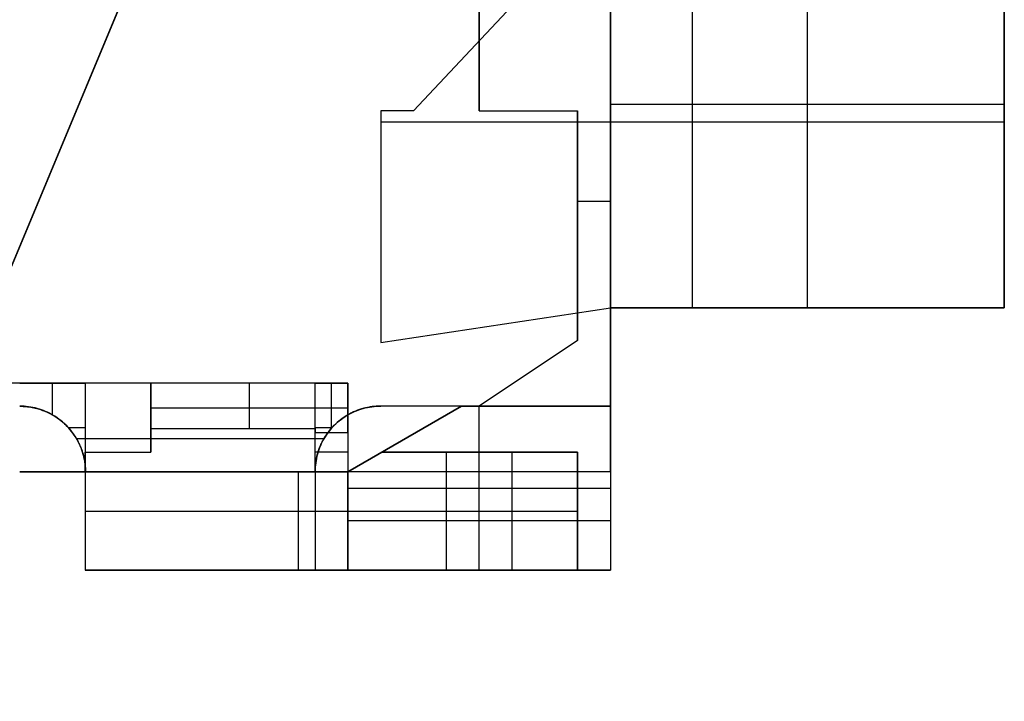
# Model space of a CAD drawing. Header units: millimetres. Extents: x -88 to 88, y -12 to 103.
# Tile 151 of 256: x -27.18 to -25.68, y 3.66 to 4.69. Entities that reach past the tile are written whole.
import ezdxf

# ---------------------------------------------------------------- set-up
doc = ezdxf.new("R2010")
doc.units = ezdxf.units.MM
doc.layers.add('Default', color=7, linetype='Continuous', true_color=0x000000)
doc.layers.add('TOP', color=7, linetype='Continuous', true_color=0xc80000)

msp = doc.modelspace()

# ---------------------------------------------------------------- linework, layer by layer
at = {"layer": 'Default', "color": 254, "true_color": 0xcad1ee}
for points in [[(-26.28417731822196, 6.505187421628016), (-26.28417731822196, 4.105187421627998)], [(-26.28417731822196, 4.875187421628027), (-26.58417731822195, 4.555187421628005)], [(-26.28417731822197, 4.875187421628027), (-26.58417731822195, 4.555187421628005)], [(-26.28417731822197, 4.875187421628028), (-26.58417731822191, 4.555187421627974)], [(-26.28417731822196, 4.875187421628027), (-26.28417731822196, 4.255187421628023)], [(-26.15917730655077, 4.255187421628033), (-26.15917730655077, 4.875187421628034)], [(-25.98417731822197, 4.255187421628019), (-25.98417731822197, 4.875187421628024)], [(-26.48417731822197, 4.855187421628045), (-26.48417731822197, 4.555187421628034)], [(-26.28417731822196, 4.005187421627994), (-26.28417731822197, 4.830187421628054)], [(-26.48417731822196, 4.787687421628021), (-26.48417731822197, 4.555187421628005)], [(-26.48417728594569, 4.555187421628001), (-26.48417728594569, 4.787687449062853)], [(-25.68417731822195, 4.255187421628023), (-25.68417731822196, 4.755187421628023)], [(-25.68417731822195, 4.255187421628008), (-25.68417731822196, 4.755187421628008)], [(-25.68417731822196, 4.755187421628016), (-25.68417731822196, 4.255187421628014)], [(-26.28417731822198, 4.565187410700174), (-25.68417731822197, 4.565187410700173)], [(-26.58417731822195, 4.555187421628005), (-26.63417731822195, 4.55518742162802)], [(-26.63417731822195, 4.55518742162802), (-26.63417731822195, 4.202193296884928)], [(-26.63417731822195, 4.55518742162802), (-26.63417731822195, 4.202193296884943)], [(-26.58417731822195, 4.555187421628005), (-26.63417731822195, 4.55518742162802)], [(-26.58417731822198, 4.55518742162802), (-26.63417731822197, 4.55518742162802)], [(-26.63417731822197, 4.555187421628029), (-26.63417731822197, 4.202193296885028)], [(-26.48417731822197, 4.555187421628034), (-26.33417731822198, 4.555187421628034)], [(-26.48417731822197, 4.555187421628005), (-26.33417731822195, 4.555187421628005)], [(-26.48417731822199, 4.555187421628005), (-26.33417731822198, 4.555187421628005)], [(-26.33417731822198, 4.555187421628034), (-26.33417731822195, 4.205187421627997)], [(-26.33417731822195, 4.555187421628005), (-26.33417731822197, 4.205187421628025)], [(-26.33417731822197, 4.205187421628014), (-26.33417731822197, 4.55518742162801)], [(-26.63417731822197, 4.538690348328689), (-25.68417731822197, 4.538690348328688)], [(-26.33417731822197, 4.417687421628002), (-26.28417731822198, 4.417687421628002)], [(-26.63417731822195, 4.202193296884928), (-26.28417731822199, 4.255187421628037)], [(-26.63417731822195, 4.202193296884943), (-26.28417731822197, 4.255187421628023)], [(-26.63417731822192, 4.202193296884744), (-26.28417731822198, 4.255187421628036)], [(-26.28417731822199, 4.255187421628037), (-26.28417731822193, 4.105187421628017)], [(-26.28417731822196, 4.255187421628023), (-25.68417731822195, 4.255187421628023)], [(-26.28417731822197, 4.255187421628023), (-25.68417731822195, 4.255187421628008)], [(-25.68417731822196, 4.255187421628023), (-26.28417731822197, 4.255187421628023)], [(-26.33417731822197, 4.205187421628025), (-26.48417731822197, 4.105187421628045)], [(-26.33417731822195, 4.205187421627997), (-26.48417731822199, 4.105187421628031)], [(-26.33417731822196, 4.205187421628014), (-26.484177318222, 4.10518742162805)], [(-26.98417731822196, 4.140187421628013), (-29.08417731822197, 4.140187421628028)], [(-27.18417731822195, 4.140187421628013), (-27.08417731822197, 4.140187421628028)], [(-26.98417731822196, 4.140187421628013), (-27.18417731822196, 4.140187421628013)], [(-27.13417731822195, 4.091789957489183), (-27.13417731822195, 4.140187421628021)], [(-26.73417731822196, 4.140187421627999), (-27.08417731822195, 4.140187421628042)], [(-27.08417731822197, 4.140187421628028), (-27.08417731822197, 4.005187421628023)], [(-26.98417731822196, 4.140187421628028), (-26.98417731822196, 4.071009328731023)], [(-26.98417731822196, 4.035187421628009), (-26.98417731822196, 4.140187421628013)], [(-26.68417731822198, 4.140187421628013), (-26.98417731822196, 4.140187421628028)], [(-26.98417731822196, 4.140187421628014), (-26.98417731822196, 4.035187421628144)], [(-26.83417731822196, 4.071009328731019), (-26.83417731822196, 4.140187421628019)], [(-26.73417731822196, 4.140187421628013), (-26.68417731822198, 4.140187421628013)], [(-26.73417731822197, 4.005187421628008), (-26.73417731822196, 4.140187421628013)], [(-26.70917732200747, 4.071331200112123), (-26.70917732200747, 4.140187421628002)], [(-26.68417731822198, 4.140187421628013), (-26.68417731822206, 4.091789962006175)], [(-26.68417731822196, 4.065187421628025), (-26.68417731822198, 4.140187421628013)], [(-27.09757477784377, 4.055187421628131), (-27.09931289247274, 4.058083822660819), (-27.10114783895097, 4.060919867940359), (-27.10307752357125, 4.063692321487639), (-27.10509974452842, 4.066398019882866), (-27.1072121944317, 4.069033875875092), (-27.1094124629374, 4.071596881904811), (-27.11169803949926, 4.074084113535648), (-27.11406631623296, 4.076492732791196), (-27.11651459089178, 4.078819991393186), (-27.11904006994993, 4.081063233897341), (-27.12163987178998, 4.083219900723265), (-27.12431102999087, 4.085287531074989), (-27.12705049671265, 4.087263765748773), (-27.12985514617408, 4.089146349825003), (-27.13272177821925, 4.0909331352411), (-27.13564712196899, 4.092622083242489), (-27.13862783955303, 4.094211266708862), (-27.14166052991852, 4.095698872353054), (-27.14474173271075, 4.097083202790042), (-27.14786793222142, 4.098362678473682), (-27.15103556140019, 4.09953583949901), (-27.15424100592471, 4.100601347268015), (-27.15748060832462, 4.101557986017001), (-27.16075067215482, 4.102404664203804), (-27.16404746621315, 4.103140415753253), (-27.1673672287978, 4.103764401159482), (-27.17070617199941, 4.104275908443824), (-27.17406048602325, 4.104674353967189), (-27.17742634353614, 4.104959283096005), (-27.18079990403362, 4.105130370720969), (-27.18417731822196, 4.105187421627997)], [(-27.18417731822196, 4.105187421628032), (-27.18076320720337, 4.105129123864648), (-27.1773530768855, 4.104954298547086), (-27.17395090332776, 4.104663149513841), (-27.17056065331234, 4.104256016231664), (-27.16718627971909, 4.103733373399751), (-27.1638317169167, 4.103095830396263), (-27.16050087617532, 4.102344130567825), (-27.15719764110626, 4.101479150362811), (-27.15392586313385, 4.100501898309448), (-27.15068935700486, 4.099413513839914), (-27.14749189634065, 4.098215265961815), (-27.14433720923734, 4.096908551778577), (-27.14122897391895, 4.095494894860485), (-27.13817081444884, 4.093975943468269), (-27.13516629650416, 4.092353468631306), (-27.13221892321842, 4.09062936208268), (-27.12933213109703, 4.088805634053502), (-27.12650928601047, 4.086884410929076), (-27.12375367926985, 4.084867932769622), (-27.12106852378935, 4.082758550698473), (-27.11845695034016, 4.080558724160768), (-27.11592200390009, 4.078271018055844), (-27.1134666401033, 4.075898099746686), (-27.11109372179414, 4.073442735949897), (-27.10880601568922, 4.070907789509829), (-27.10660618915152, 4.068296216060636), (-27.10449680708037, 4.065611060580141), (-27.10248032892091, 4.062855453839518), (-27.10055910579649, 4.060032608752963), (-27.09873537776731, 4.057145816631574), (-27.09701127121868, 4.054198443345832), (-27.09538879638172, 4.051193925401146), (-27.0938698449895, 4.048135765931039), (-27.09245618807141, 4.045027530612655), (-27.09114947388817, 4.041872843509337), (-27.08995122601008, 4.038675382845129), (-27.08886284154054, 4.035438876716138), (-27.08788558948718, 4.032167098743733), (-27.08702060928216, 4.028863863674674), (-27.08626890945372, 4.025533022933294), (-27.08563136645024, 4.022178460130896), (-27.08510872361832, 4.018804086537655), (-27.08470159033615, 4.015413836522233), (-27.0844104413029, 4.012011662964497), (-27.08423561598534, 4.008601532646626), (-27.08417731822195, 4.00518742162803)], [(-26.98417731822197, 4.102687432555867), (-26.68417731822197, 4.102687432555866)], [(-26.73417731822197, 4.005187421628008), (-26.73411902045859, 4.008601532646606), (-26.73394419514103, 4.012011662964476), (-26.73365304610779, 4.015413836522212), (-26.73324591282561, 4.018804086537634), (-26.73272326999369, 4.022178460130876), (-26.73208572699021, 4.025533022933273), (-26.73133402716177, 4.028863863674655), (-26.73046904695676, 4.032167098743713), (-26.72949179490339, 4.035438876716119), (-26.72840341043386, 4.03867538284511), (-26.72720516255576, 4.041872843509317), (-26.72589844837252, 4.045027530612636), (-26.72448479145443, 4.04813576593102), (-26.72296584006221, 4.051193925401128), (-26.72134336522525, 4.054198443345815), (-26.71961925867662, 4.057145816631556), (-26.71779553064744, 4.060032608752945), (-26.71587430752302, 4.0628554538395), (-26.71385782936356, 4.065611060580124), (-26.71174844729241, 4.068296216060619), (-26.70954862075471, 4.070907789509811), (-26.70726091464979, 4.07344273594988), (-26.70488799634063, 4.07589809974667), (-26.70243263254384, 4.078271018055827), (-26.69989768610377, 4.080558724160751), (-26.69728611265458, 4.082758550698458), (-26.69460095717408, 4.084867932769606), (-26.69184535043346, 4.08688441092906), (-26.6890225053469, 4.088805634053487), (-26.68613571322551, 4.090629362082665), (-26.68318833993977, 4.092353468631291), (-26.68018382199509, 4.093975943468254), (-26.67712566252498, 4.09549489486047), (-26.67401742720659, 4.096908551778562), (-26.67086274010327, 4.0982152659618), (-26.66766527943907, 4.099413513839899), (-26.66442877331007, 4.100501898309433), (-26.66115699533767, 4.101479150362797), (-26.65785376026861, 4.102344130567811), (-26.65452291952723, 4.103095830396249), (-26.65116835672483, 4.103733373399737), (-26.64779398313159, 4.10425601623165), (-26.64440373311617, 4.104663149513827), (-26.64100155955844, 4.104954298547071), (-26.63759142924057, 4.105129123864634), (-26.63417731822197, 4.105187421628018)], [(-26.63417731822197, 4.105187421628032), (-26.6375547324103, 4.105130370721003), (-26.64092829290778, 4.104959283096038), (-26.64429415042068, 4.104674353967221), (-26.64764846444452, 4.104275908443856), (-26.65098740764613, 4.103764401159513), (-26.65430717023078, 4.103140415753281), (-26.65760396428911, 4.102404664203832), (-26.66087402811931, 4.101557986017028), (-26.66411363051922, 4.10060134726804), (-26.66731907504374, 4.099535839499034), (-26.67048670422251, 4.098362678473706), (-26.67361290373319, 4.097083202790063), (-26.67669410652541, 4.095698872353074), (-26.6797267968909, 4.094211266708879), (-26.68270751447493, 4.092622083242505), (-26.68563285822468, 4.090933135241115), (-26.68849949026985, 4.089146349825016), (-26.69130413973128, 4.087263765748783), (-26.69404360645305, 4.085287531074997), (-26.69671476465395, 4.083219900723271), (-26.699314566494, 4.081063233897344), (-26.70184004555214, 4.078819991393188), (-26.70428832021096, 4.076492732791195), (-26.70665659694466, 4.074084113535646), (-26.70894217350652, 4.071596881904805), (-26.71114244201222, 4.069033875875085), (-26.71325489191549, 4.066398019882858), (-26.71527711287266, 4.063692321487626), (-26.71720679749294, 4.060919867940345), (-26.71904174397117, 4.058083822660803), (-26.72077985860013, 4.055187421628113)], [(-26.63417731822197, 4.105187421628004), (-26.63744922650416, 4.105133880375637), (-26.640717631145, 4.104973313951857), (-26.64397903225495, 4.104705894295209), (-26.64722993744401, 4.104331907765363), (-26.65046686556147, 4.103851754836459), (-26.65368635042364, 4.103265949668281), (-26.65688494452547, 4.102575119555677), (-26.66005922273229, 4.101780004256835), (-26.66320578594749, 4.100881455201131), (-26.66632126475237, 4.0998804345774), (-26.66940232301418, 4.098778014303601), (-26.67244566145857, 4.097575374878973), (-26.6754480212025, 4.096273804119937), (-26.67840618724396, 4.094874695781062), (-26.68131699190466, 4.0933795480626), (-26.68417731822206, 4.09178996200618)], [(-26.51097223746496, 4.105187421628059), (-26.68417731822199, 4.005187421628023)], [(-26.68417731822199, 4.005187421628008), (-26.51097223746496, 4.105187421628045)], [(-26.48417731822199, 4.105187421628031), (-26.63417731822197, 4.105187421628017)], [(-26.48417731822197, 4.105187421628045), (-26.63417731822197, 4.105187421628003)], [(-26.48417731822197, 4.105187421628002), (-26.63417731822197, 4.105187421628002)], [(-26.510972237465, 4.105187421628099), (-26.63221579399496, 4.035187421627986)], [(-26.28417731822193, 4.105187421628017), (-26.51097223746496, 4.105187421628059)], [(-26.51097223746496, 4.105187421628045), (-26.28417731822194, 4.105187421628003)], [(-26.28417731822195, 4.105187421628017), (-26.51097223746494, 4.105187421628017)], [(-26.48417731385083, 3.855187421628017), (-26.48417731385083, 4.105187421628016)], [(-26.48417728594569, 4.005187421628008), (-26.48417728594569, 4.105187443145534)], [(-26.28417731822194, 4.105187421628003), (-26.28417731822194, 3.855187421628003)], [(-26.68417731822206, 4.091789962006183), (-26.68707371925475, 4.090051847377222), (-26.6899097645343, 4.088216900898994), (-26.69268221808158, 4.086287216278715), (-26.69538791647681, 4.084264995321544), (-26.69802377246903, 4.082152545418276), (-26.70058677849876, 4.079952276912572), (-26.7030740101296, 4.077666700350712), (-26.70548262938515, 4.075298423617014), (-26.70780988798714, 4.072850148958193), (-26.7100531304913, 4.070324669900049), (-26.71220979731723, 4.067724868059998), (-26.71427742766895, 4.065053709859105), (-26.71625366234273, 4.062314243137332), (-26.71813624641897, 4.059509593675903), (-26.71992303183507, 4.056642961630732), (-26.72161197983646, 4.053717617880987), (-26.72320116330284, 4.05073690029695), (-26.72468876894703, 4.04770420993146), (-26.72607309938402, 4.044623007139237), (-26.72735257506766, 4.041496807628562), (-26.72852573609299, 4.038329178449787), (-26.72959124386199, 4.035123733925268), (-26.73054788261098, 4.031884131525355), (-26.73139456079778, 4.028614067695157), (-26.73213031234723, 4.025317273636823), (-26.73275429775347, 4.021997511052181), (-26.73326580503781, 4.018658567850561), (-26.73366425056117, 4.015304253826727), (-26.73394917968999, 4.011938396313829), (-26.73412026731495, 4.008564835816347), (-26.73417731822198, 4.00518742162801)], [(-26.68417731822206, 4.091789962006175), (-26.68417731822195, 4.005187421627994)], [(-27.11039555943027, 4.072687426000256), (-27.08417731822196, 4.072687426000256)], [(-26.98417731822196, 4.071009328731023), (-26.73417731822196, 4.071009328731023)], [(-26.73417731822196, 4.072687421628), (-26.70795909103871, 4.072687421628)], [(-26.73417731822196, 4.071009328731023), (-26.73417731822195, 4.065187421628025)], [(-26.73417731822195, 4.065187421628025), (-26.68417731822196, 4.065187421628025)], [(-26.72077985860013, 4.055187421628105), (-27.09757477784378, 4.055187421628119)], [(-27.08417731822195, 4.035187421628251), (-26.98417731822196, 4.035187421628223)], [(-27.08417731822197, 4.005187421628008), (-27.08417731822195, 4.035187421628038)], [(-27.08417731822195, 4.035187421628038), (-26.98417731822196, 4.035187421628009)], [(-27.08417731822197, 4.035187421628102), (-27.08417731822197, 3.855187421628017)], [(-27.08417731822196, 4.035187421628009), (-26.98417731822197, 4.035187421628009)], [(-26.68417731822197, 4.035187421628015), (-26.73417731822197, 4.035187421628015)], [(-26.63221579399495, 4.035187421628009), (-26.68417731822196, 4.005187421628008)], [(-26.68417731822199, 4.005187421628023), (-26.63221579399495, 4.035187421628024)], [(-26.63221579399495, 4.035187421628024), (-26.43417731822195, 4.035187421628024)], [(-26.33417731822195, 4.035187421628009), (-26.63221579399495, 4.035187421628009)], [(-26.63221579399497, 4.035187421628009), (-26.33417731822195, 4.035187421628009)], [(-26.53417731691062, 3.855187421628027), (-26.53417731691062, 4.035187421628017)], [(-26.43417731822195, 4.035187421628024), (-26.43417731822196, 3.855187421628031)], [(-26.33417731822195, 4.035187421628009), (-26.33417731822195, 3.855187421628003)], [(-26.33417731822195, 3.855187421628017), (-26.33417731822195, 4.035187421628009)], [(-26.33417731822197, 4.035187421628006), (-26.33417731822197, 3.855187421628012)], [(-26.68417731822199, 4.005187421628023), (-27.18417731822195, 4.005187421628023)], [(-27.18417731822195, 4.005187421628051), (-27.08417731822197, 4.005187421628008)], [(-27.08417731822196, 4.005187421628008), (-27.18417731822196, 4.005187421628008)], [(-27.08417731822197, 4.005187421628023), (-27.08417731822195, 3.855187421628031)], [(-27.08417731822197, 4.005187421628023), (-26.68417731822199, 4.005187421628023)], [(-26.75917731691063, 3.855187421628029), (-26.75917731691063, 4.005187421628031)], [(-26.68417731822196, 4.005187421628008), (-26.73417731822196, 4.005187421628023)], [(-26.73417731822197, 4.005187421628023), (-26.68417731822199, 4.005187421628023)], [(-26.73417731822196, 4.005187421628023), (-26.73417731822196, 3.855187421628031)], [(-26.68417731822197, 4.005187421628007), (-26.73417731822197, 4.005187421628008)], [(-26.73417731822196, 4.005187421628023), (-26.73417731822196, 3.855187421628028)], [(-26.68417731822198, 3.855187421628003), (-26.68417731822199, 4.005187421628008)], [(-26.28417731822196, 4.005187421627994), (-26.68417731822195, 4.005187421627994)], [(-26.68417731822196, 4.005187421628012), (-26.68417731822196, 3.855187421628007)], [(-26.68417731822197, 3.980187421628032), (-26.28417731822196, 3.980187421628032)], [(-27.08417731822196, 3.945187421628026), (-26.43417731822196, 3.945187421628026)], [(-26.73417731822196, 3.945187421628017), (-26.33417731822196, 3.945187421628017)], [(-26.28417731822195, 3.930187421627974), (-26.68417731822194, 3.930187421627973)], [(-26.43417731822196, 3.855187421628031), (-27.08417731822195, 3.855187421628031)], [(-27.08417731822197, 3.855187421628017), (-26.73417731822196, 3.855187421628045)], [(-26.73417731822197, 3.855187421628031), (-27.08417731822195, 3.855187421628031)], [(-26.73417731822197, 3.855187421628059), (-27.08417731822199, 3.855187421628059)], [(-26.73417731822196, 3.855187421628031), (-26.33417731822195, 3.855187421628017)], [(-26.68417731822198, 3.855187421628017), (-26.28417731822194, 3.855187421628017)], [(-26.28417731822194, 3.855187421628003), (-26.68417731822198, 3.855187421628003)], [(-26.28417731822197, 3.855187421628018), (-26.68417731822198, 3.855187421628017)]]:
    msp.add_lwpolyline(points, dxfattribs=at)
at = {"layer": 'Default', "color": 254, "true_color": 0xcad1ee, "extrusion": (1, 0, 0)}
for points in [[(4.55518742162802, -4.899000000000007), (4.55518742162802, -4.900000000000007)], [(4.55518742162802, -4.899000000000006), (4.55518742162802, -4.900000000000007)], [(4.555187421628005, -4.899000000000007), (4.555187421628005, -4.900000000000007)], [(4.555187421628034, -3.550000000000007), (4.555187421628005, -3.730000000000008)], [(4.555187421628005, -3.730000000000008), (4.555187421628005, -3.550000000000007)], [(4.555187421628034, -3.550000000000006), (4.555187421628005, -3.730000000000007)], [(4.505187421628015, -4.899000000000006), (4.505187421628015, -4.750000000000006)], [(4.380187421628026, -3.730000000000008), (4.380187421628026, -3.550000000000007)], [(4.378690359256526, -4.900000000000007), (4.378690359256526, -4.899000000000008)], [(4.255187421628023, -4.899000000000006), (4.255187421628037, -4.900000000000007)], [(4.255187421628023, -4.750000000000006), (4.255187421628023, -4.899000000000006)], [(4.255187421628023, -4.750000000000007), (4.255187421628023, -4.899000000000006)], [(4.255187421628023, -4.750000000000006), (4.255187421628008, -4.899000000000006)], [(4.22869035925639, -4.899000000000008), (4.22869035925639, -4.900000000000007)], [(4.202193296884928, -4.900000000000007), (4.202193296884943, -4.899000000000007)], [(4.205187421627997, -3.550000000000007), (4.205187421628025, -3.730000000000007)], [(4.15518742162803, -3.730000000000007), (4.15518742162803, -3.550000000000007)], [(4.140187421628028, -3.730100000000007), (4.140187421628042, -3.736183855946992)], [(4.140187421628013, -4.250000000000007), (4.140187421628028, -3.780000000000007)], [(4.071009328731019, -3.780000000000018), (4.074531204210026, -3.776196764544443), (4.07818238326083, -3.772517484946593), (4.081958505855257, -3.7689665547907), (4.085855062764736, -3.765548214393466), (4.089867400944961, -3.762266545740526), (4.093990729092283, -3.759125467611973), (4.098220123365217, -3.756128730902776), (4.102550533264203, -3.753279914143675), (4.106976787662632, -3.750582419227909), (4.111493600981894, -3.748039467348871), (4.11609557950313, -3.745654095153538), (4.120777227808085, -3.743429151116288), (4.125532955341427, -3.741367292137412), (4.130357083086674, -3.739470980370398), (4.135243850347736, -3.737742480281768), (4.140187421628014, -3.736183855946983)], [(4.071009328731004, -3.780000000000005), (4.074531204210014, -3.776196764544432), (4.078182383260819, -3.772517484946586), (4.081958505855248, -3.768966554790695), (4.085855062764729, -3.765548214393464), (4.089867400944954, -3.762266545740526), (4.093990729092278, -3.759125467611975), (4.098220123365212, -3.75612873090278), (4.102550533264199, -3.75327991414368), (4.106976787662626, -3.750582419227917), (4.111493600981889, -3.74803946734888), (4.116095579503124, -3.745654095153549), (4.120777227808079, -3.743429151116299), (4.125532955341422, -3.741367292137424), (4.130357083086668, -3.73947098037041), (4.135243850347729, -3.737742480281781), (4.140187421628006, -3.736183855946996)], [(4.140187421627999, -3.736183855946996), (4.140187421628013, -3.730000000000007)], [(4.140187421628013, -3.780000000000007), (4.140187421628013, -3.730000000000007)], [(4.105187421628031, -3.550000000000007), (4.105187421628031, -3.730075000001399)], [(4.105187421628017, -3.550000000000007), (4.105187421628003, -3.730000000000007)], [(4.105187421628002, -3.730000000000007), (4.105187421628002, -3.550000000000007)], [(4.105187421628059, -4.900000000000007), (4.105187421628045, -4.280000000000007)], [(4.105187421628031, -3.550000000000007), (4.105187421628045, -3.730000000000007)], [(4.105187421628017, -4.280000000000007), (4.105187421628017, -4.900000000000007)], [(4.105187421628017, -4.900000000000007), (4.105187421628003, -4.280000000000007)], [(4.087687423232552, -4.250000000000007), (4.087687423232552, -3.780000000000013)], [(4.065187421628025, -3.780000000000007), (4.005187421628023, -3.880000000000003)], [(4.065187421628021, -3.780000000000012), (4.005187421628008, -3.879999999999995)], [(4.005187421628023, -3.880000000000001), (4.065187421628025, -3.780000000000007)], [(3.855187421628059, -3.750000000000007), (3.855304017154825, -3.743171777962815), (3.855653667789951, -3.736351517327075), (3.85623596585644, -3.729547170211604), (3.857050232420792, -3.722766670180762), (3.858095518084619, -3.71601792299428), (3.859370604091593, -3.709308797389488), (3.860874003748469, -3.702647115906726), (3.862603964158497, -3.696040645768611), (3.864558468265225, -3.689497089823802), (3.866735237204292, -3.683024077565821), (3.869131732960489, -3.676629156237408), (3.871745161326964, -3.670319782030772), (3.874572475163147, -3.664103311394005), (3.877610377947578, -3.657986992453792), (3.880855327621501, -3.65197795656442), (3.884303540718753, -3.646083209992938), (3.887950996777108, -3.640309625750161), (3.89179344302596, -3.634663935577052), (3.895826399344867, -3.629152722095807), (3.900045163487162, -3.623782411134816), (3.904444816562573, -3.618559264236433), (3.909020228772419, -3.613489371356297), (3.913766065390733, -3.608578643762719), (3.918676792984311, -3.603832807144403), (3.923746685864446, -3.599257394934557), (3.928969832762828, -3.594857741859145), (3.934340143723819, -3.590638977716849), (3.939851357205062, -3.586606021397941), (3.945497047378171, -3.582763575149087), (3.951270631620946, -3.579116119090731), (3.957165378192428, -3.575667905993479), (3.9631744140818, -3.572422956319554), (3.969290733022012, -3.569385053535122), (3.975507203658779, -3.566557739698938), (3.981816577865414, -3.563944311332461), (3.988211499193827, -3.561547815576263), (3.994684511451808, -3.559371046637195), (4.001228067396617, -3.557416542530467), (4.007834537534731, -3.555686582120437), (4.014496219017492, -3.55418318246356), (4.021205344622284, -3.552908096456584), (4.027954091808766, -3.551862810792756), (4.034734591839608, -3.551048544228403), (4.041538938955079, -3.550466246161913), (4.048359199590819, -3.550116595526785), (4.055187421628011, -3.550000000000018)], [(4.055187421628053, -4.900000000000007), (4.055187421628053, -4.280000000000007)], [(4.035187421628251, -3.853414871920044), (4.035187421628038, -4.250000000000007)], [(4.035187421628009, -4.250000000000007), (4.035187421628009, -3.853414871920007)], [(4.035187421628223, -3.853414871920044), (4.035187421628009, -4.250000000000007)], [(4.035187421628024, -4.600000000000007), (4.035187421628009, -4.283282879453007)], [(4.035187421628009, -4.600000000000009), (4.035187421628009, -4.283282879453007)], [(4.035187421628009, -4.283282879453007), (4.035187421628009, -4.500000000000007)], [(4.005187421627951, -3.556350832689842), (4.005187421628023, -3.730100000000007)], [(4.005187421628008, -4.250000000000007), (4.005187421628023, -4.600000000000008)], [(4.005187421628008, -4.600000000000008), (4.005187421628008, -4.900000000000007)], [(4.005187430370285, -3.556350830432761), (4.005187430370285, -3.730000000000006)], [(4.005187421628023, -4.283282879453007), (4.005187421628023, -3.880000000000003)], [(4.005187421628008, -3.730000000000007), (4.00518742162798, -3.556350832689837)], [(4.005187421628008, -3.880000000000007), (4.005187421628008, -4.283282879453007)], [(4.005187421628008, -4.280000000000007), (4.005187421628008, -4.283282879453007)], [(4.005187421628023, -3.880000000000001), (4.005187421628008, -4.280000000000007)], [(4.005187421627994, -3.729999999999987), (3.855187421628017, -3.989807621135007)], [(4.005187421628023, -4.900000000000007), (4.005187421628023, -4.600000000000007)], [(4.005187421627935, -3.729999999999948), (3.855187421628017, -3.989807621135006)], [(3.855187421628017, -3.989807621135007), (4.005187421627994, -3.729999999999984)], [(3.997687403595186, -4.600000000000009), (3.997687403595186, -3.55844387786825)], [(3.99768741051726, -4.283282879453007), (3.99768741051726, -3.558443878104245)], [(3.997687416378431, -4.280000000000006), (3.997687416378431, -3.742990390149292)], [(3.945187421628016, -4.500000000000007), (3.945187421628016, -4.283282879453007)], [(3.855187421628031, -4.600000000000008), (3.855187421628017, -3.750000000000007)], [(3.855187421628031, -4.283282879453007), (3.855187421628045, -3.750000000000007)], [(3.855187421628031, -4.283282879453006), (3.855187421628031, -4.600000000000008)], [(3.855187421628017, -3.989807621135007), (3.855187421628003, -4.280000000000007)], [(3.855187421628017, -4.280000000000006), (3.855187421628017, -3.989807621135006)], [(3.855187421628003, -4.500000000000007), (3.855187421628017, -4.283282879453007)], [(3.855187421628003, -4.280000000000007), (3.855187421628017, -3.989807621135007)]]:
    msp.add_lwpolyline(points, dxfattribs=at)
at = {"layer": 'Default', "color": 254, "true_color": 0xcad1ee, "extrusion": (1, 4.428244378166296e-14, -6.996757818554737e-14)}
msp.add_lwpolyline([(4.140187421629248, -3.736183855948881), (4.135249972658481, -3.737740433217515), (4.130369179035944, -3.739466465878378), (4.125550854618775, -3.741359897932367), (4.12080073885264, -3.743418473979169), (4.116124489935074, -3.74563974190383), (4.111527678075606, -3.748021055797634), (4.10701577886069, -3.750559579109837), (4.102594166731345, -3.753252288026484), (4.098268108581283, -3.75609597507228), (4.094042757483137, -3.759087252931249), (4.089923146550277, -3.762222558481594), (4.085914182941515, -3.765498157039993), (4.082020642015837, -3.768910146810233), (4.078247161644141, -3.772454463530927), (4.07459823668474, -3.776126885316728), (4.071078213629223, -3.779923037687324), (4.067691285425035, -3.783838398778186), (4.064441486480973, -3.787868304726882), (4.061332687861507, -3.792007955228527), (4.058368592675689, -3.796252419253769), (4.055552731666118, -3.800596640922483), (4.052888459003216, -3.805035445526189), (4.050378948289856, -3.809563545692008), (4.048027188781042, -3.814175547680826), (4.045835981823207, -3.818865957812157), (4.043807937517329, -3.823629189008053), (4.041945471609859, -3.828459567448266), (4.04025080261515, -3.833351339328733), (4.03872594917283, -3.838298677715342), (4.037372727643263, -3.843295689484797), (4.036192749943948, -3.84833642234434), (4.035187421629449, -3.85341487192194)], dxfattribs=at)
at = {"layer": 'Default', "color": 254, "true_color": 0xcad1ee, "extrusion": (0.0002249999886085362, -0.0002249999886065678, 0.9999999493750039)}
msp.add_lwpolyline([(-27.083337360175, 4.004346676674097), (-27.08336199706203, 4.00656627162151), (-27.08343678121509, 4.00880470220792), (-27.08356299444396, 4.011060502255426), (-27.08374187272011, 4.013332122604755), (-27.08397460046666, 4.015617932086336), (-27.08426230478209, 4.017916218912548), (-27.08460604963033, 4.020225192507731), (-27.08500683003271, 4.022542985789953), (-27.08546556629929, 4.024867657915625), (-27.08598309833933, 4.027197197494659), (-27.08656018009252, 4.02952952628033), (-27.0871974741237, 4.031862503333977), (-27.08789554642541, 4.03419392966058), (-27.08865486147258, 4.036521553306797), (-27.08947577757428, 4.038843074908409), (-27.09035854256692, 4.041156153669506), (-27.09130328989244, 4.043458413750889), (-27.09231003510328, 4.045747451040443), (-27.09337867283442, 4.048020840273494), (-27.09450897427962, 4.050276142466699), (-27.09570058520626, 4.052510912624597), (-27.09695302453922, 4.054722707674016), (-27.09826568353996, 4.056909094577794), (-27.09963782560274, 4.059067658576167), (-27.10106858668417, 4.061196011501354), (-27.10255697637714, 4.063291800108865), (-27.10410187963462, 4.065352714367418), (-27.10570205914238, 4.067376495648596), (-27.10735615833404, 4.069360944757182), (-27.10906270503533, 4.071303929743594), (-27.11082011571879, 4.073203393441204), (-27.11262670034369, 4.075057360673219), (-27.1144806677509, 4.07686394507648), (-27.1163801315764, 4.078621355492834), (-27.11832311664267, 4.080327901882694), (-27.12030756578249, 4.081982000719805), (-27.12233134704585, 4.083582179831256), (-27.12439226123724, 4.085127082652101), (-27.12648804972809, 4.086615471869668), (-27.12861640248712, 4.088046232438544), (-27.13077496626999, 4.089418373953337), (-27.1329613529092, 4.090731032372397), (-27.13517314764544, 4.091983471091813), (-27.1374079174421, 4.093175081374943), (-27.13966321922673, 4.094305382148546), (-27.14193660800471, 4.095374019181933), (-27.14422564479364, 4.096380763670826), (-27.14652790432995, 4.09732551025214), (-27.14884098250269, 4.098208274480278), (-27.15116250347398, 4.099029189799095), (-27.15349012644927, 4.099788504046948), (-27.15582155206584, 4.100486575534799), (-27.15815452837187, 4.101123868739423), (-27.16048685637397, 4.101700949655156), (-27.16281639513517, 4.102218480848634), (-27.16514106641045, 4.102677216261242), (-27.1674588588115, 4.103077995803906), (-27.16976783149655, 4.103421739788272), (-27.17206611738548, 4.103709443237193), (-27.17435192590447, 4.103942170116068), (-27.17662354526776, 4.104121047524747), (-27.17887934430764, 4.104247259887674), (-27.18111777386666, 4.104322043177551), (-27.18333736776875, 4.104346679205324)], dxfattribs=at)
at = {"layer": 'Default', "color": 254, "true_color": 0xcad1ee, "extrusion": (1, 8.259270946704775e-13, -4.513935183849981e-13)}
msp.add_lwpolyline([(4.035187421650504, -3.853414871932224), (4.036191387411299, -3.848342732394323), (4.037369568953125, -3.84330820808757), (4.038720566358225, -3.838317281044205), (4.040242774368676, -3.833375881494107), (4.04193438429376, -3.828489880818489), (4.043793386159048, -3.823665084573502), (4.045817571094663, -3.818907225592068), (4.048004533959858, -3.814221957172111), (4.050351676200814, -3.809614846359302), (4.052856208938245, -3.805091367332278), (4.05551515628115, -3.800656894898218), (4.058325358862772, -3.796316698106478), (4.061283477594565, -3.792075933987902), (4.06438599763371, -3.787939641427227), (4.067629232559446, -3.783912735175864), (4.071009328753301, -3.780000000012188)], dxfattribs=at)
at = {"layer": 'Default', "color": 254, "true_color": 0xcad1ee, "extrusion": (1.704626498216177e-13, 1, -1.082901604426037e-13)}
msp.add_lwpolyline([(26.43417731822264, -4.599999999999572), (26.43076320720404, -4.599941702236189), (26.42735307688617, -4.599766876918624), (26.42395090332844, -4.599475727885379), (26.42056065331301, -4.599068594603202), (26.41718627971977, -4.598545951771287), (26.41383171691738, -4.597908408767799), (26.41050087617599, -4.59715670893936), (26.40719764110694, -4.596291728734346), (26.40392586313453, -4.595314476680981), (26.40068935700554, -4.594226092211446), (26.39749189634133, -4.593027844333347), (26.39433720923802, -4.591721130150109), (26.39122897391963, -4.590307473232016), (26.38817081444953, -4.588788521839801), (26.38516629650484, -4.587166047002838), (26.3822189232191, -4.585441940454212), (26.37933213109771, -4.583618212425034), (26.37650928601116, -4.581696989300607), (26.37375367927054, -4.579680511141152), (26.37106852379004, -4.577571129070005), (26.36845695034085, -4.575371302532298), (26.36592200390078, -4.573083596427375), (26.36346664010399, -4.570710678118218), (26.36109372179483, -4.568255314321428), (26.35880601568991, -4.565720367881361), (26.35660618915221, -4.563108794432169), (26.35449680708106, -4.560423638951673), (26.3524803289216, -4.55766803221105), (26.35055910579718, -4.554845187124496), (26.348735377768, -4.551958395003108), (26.34701127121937, -4.549011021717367), (26.34538879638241, -4.54600650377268), (26.34386984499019, -4.542948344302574), (26.3424561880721, -4.53984010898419), (26.34114947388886, -4.536685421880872), (26.33995122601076, -4.533487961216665), (26.33886284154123, -4.530251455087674), (26.33788558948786, -4.526979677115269), (26.33702060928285, -4.523676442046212), (26.33626890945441, -4.520345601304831), (26.33563136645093, -4.516991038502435), (26.33510872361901, -4.513616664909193), (26.33470159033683, -4.510226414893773), (26.33441044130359, -4.506824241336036), (26.33423561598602, -4.503414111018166), (26.33417731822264, -4.49999999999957)], dxfattribs=at)
at = {"layer": 'Default', "color": 254, "true_color": 0xcad1ee, "extrusion": (1, -1.76518878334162e-13, 1.183848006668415e-13)}
msp.add_lwpolyline([(3.855187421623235, -3.7499999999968), (3.855307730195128, -3.74306393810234), (3.855668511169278, -3.736136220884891), (3.856269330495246, -3.729225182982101), (3.857109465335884, -3.722339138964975), (3.858187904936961, -3.715486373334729), (3.859503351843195, -3.708675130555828), (3.861054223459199, -3.701913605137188), (3.862838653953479, -3.695209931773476), (3.864854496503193, -3.688572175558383), (3.867099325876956, -3.682008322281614), (3.869570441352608, -3.67552626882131), (3.872264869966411, -3.669133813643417), (3.875179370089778, -3.662838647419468), (3.878310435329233, -3.656648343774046), (3.881654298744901, -3.650570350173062), (3.885206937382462, -3.644611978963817), (3.888964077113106, -3.63878039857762), (3.892921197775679, -3.633082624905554), (3.897073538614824, -3.627525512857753), (3.901416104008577, -3.622115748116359), (3.905943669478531, -3.616859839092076), (3.910650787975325, -3.611764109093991), (3.91553179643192, -3.606834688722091), (3.920580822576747, -3.602077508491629), (3.925791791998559, -3.597498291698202), (3.93115843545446, -3.593102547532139), (3.936674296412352, -3.588895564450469), (3.942332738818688, -3.584882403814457), (3.948126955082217, -3.581067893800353), (3.954049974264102, -3.577456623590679), (3.960094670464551, -3.574052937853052), (3.966253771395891, -3.570860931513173), (3.972519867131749, -3.567884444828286), (3.978885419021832, -3.565127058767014), (3.98534276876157, -3.562592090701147), (3.991884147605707, -3.560282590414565), (3.998501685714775, -3.558201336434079), (4.00518742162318, -3.556350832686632)], dxfattribs=at)
at = {"layer": 'Default', "color": 254, "true_color": 0xcad1ee, "extrusion": (1, -5.617333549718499e-14, 1.352423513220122e-13)}
msp.add_lwpolyline([(3.855187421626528, -3.749999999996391), (3.855307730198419, -3.743063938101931), (3.855668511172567, -3.736136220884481), (3.856269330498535, -3.729225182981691), (3.857109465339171, -3.722339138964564), (3.858187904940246, -3.715486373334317), (3.859503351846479, -3.708675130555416), (3.861054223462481, -3.701913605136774), (3.862838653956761, -3.695209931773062), (3.864854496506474, -3.688572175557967), (3.867099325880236, -3.682008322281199), (3.869570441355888, -3.675526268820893), (3.87226486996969, -3.669133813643), (3.875179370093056, -3.66283864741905), (3.878310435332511, -3.656648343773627), (3.881654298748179, -3.650570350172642), (3.88520693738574, -3.644611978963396), (3.888964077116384, -3.638780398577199), (3.892921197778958, -3.633082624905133), (3.897073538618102, -3.627525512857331), (3.901416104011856, -3.622115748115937), (3.905943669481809, -3.616859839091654), (3.910650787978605, -3.611764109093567), (3.9155317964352, -3.606834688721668), (3.920580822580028, -3.602077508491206), (3.92579179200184, -3.59749829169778), (3.931158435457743, -3.593102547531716), (3.936674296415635, -3.588895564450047), (3.942332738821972, -3.584882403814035), (3.948126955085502, -3.581067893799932), (3.954049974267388, -3.577456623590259), (3.960094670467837, -3.574052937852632), (3.966253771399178, -3.570860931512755), (3.972519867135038, -3.567884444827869), (3.978885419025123, -3.565127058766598), (3.985342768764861, -3.562592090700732), (3.991884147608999, -3.560282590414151), (3.998501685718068, -3.558201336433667), (4.005187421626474, -3.556350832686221)], dxfattribs=at)
at = {"layer": 'Default', "color": 254, "true_color": 0xcad1ee, "extrusion": (0, 1, 0)}
msp.add_lwpolyline([(26.33417731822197, -4.500000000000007), (26.33423561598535, -4.503414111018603), (26.33441044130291, -4.506824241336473), (26.33470159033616, -4.51022641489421), (26.33510872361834, -4.513616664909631), (26.33563136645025, -4.516991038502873), (26.33626890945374, -4.520345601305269), (26.33702060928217, -4.523676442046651), (26.33788558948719, -4.526979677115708), (26.33886284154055, -4.530251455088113), (26.33995122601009, -4.533487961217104), (26.34114947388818, -4.536685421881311), (26.34245618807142, -4.539840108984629), (26.34386984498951, -4.542948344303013), (26.34538879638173, -4.546006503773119), (26.34701127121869, -4.549011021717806), (26.34873537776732, -4.551958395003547), (26.3505591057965, -4.554845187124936), (26.35248032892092, -4.557668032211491), (26.35449680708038, -4.560423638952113), (26.35660618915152, -4.563108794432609), (26.35880601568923, -4.5657203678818), (26.36109372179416, -4.568255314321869), (26.36346664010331, -4.570710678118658), (26.3659220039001, -4.573083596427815), (26.36845695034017, -4.575371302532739), (26.37106852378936, -4.577571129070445), (26.37375367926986, -4.579680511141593), (26.37650928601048, -4.581696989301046), (26.37933213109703, -4.583618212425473), (26.38221892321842, -4.585441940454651), (26.38516629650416, -4.587166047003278), (26.38817081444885, -4.58878852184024), (26.39122897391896, -4.590307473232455), (26.39433720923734, -4.591721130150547), (26.39749189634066, -4.593027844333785), (26.40068935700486, -4.594226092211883), (26.40392586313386, -4.595314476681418), (26.40719764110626, -4.596291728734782), (26.41050087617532, -4.597156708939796), (26.4138317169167, -4.597908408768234), (26.4171862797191, -4.598545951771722), (26.42056065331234, -4.599068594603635), (26.42395090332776, -4.599475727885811), (26.4273530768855, -4.599766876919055), (26.43076320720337, -4.599941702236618), (26.43417731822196, -4.600000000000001)], dxfattribs=at)
at = {"layer": 'Default', "color": 254, "true_color": 0xcad1ee, "extrusion": (8.789345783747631e-15, 1, 1.910507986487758e-13)}
msp.add_lwpolyline([(26.33417731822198, -4.500000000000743), (26.33423561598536, -4.503414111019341), (26.33441044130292, -4.50682424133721), (26.33470159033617, -4.510226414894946), (26.33510872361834, -4.513616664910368), (26.33563136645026, -4.51699103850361), (26.33626890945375, -4.520345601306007), (26.33702060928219, -4.523676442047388), (26.3378855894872, -4.526979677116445), (26.33886284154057, -4.530251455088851), (26.3399512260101, -4.533487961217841), (26.3411494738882, -4.536685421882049), (26.34245618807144, -4.539840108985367), (26.34386984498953, -4.542948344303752), (26.34538879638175, -4.546006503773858), (26.34701127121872, -4.549011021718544), (26.34873537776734, -4.551958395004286), (26.35055910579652, -4.554845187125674), (26.35248032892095, -4.557668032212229), (26.3544968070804, -4.560423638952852), (26.35660618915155, -4.563108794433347), (26.35880601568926, -4.565720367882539), (26.36109372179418, -4.568255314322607), (26.36346664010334, -4.570710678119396), (26.36592200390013, -4.573083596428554), (26.3684569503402, -4.575371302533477), (26.37106852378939, -4.577571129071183), (26.37375367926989, -4.579680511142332), (26.37650928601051, -4.581696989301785), (26.37933213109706, -4.583618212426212), (26.38221892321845, -4.58544194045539), (26.3851662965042, -4.587166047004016), (26.38817081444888, -4.588788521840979), (26.39122897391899, -4.590307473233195), (26.39433720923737, -4.591721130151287), (26.39749189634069, -4.593027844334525), (26.4006893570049, -4.594226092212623), (26.40392586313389, -4.595314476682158), (26.4071976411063, -4.596291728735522), (26.41050087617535, -4.597156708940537), (26.41383171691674, -4.597908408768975), (26.41718627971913, -4.598545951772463), (26.42056065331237, -4.599068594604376), (26.42395090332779, -4.599475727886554), (26.42735307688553, -4.599766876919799), (26.4307632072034, -4.599941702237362), (26.434177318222, -4.600000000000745)], dxfattribs=at)
at = {"layer": 'Default', "color": 254, "true_color": 0xcad1ee}
for points in [[(-27.09757477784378, 4.055187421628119, -3.550000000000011), (-27.09676838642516, 4.053763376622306, -3.550005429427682), (-27.09598589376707, 4.05232620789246, -3.550021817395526), (-27.09522741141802, 4.050876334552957, -3.550049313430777), (-27.09449305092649, 4.049414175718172, -3.550088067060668), (-27.09378292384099, 4.047940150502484, -3.550138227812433), (-27.09309714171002, 4.046454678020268, -3.550199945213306), (-27.09243581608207, 4.044958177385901, -3.550273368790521), (-27.09179905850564, 4.043451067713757, -3.55035864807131), (-27.09118698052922, 4.041933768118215, -3.550455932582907), (-27.09059969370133, 4.04040669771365, -3.550565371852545), (-27.09003730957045, 4.038870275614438, -3.55068711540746), (-27.08949993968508, 4.037324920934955, -3.550821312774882), (-27.08898769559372, 4.035771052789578, -3.550968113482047), (-27.08850068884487, 4.034209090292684, -3.551127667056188), (-27.08803903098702, 4.032639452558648, -3.551300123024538), (-27.08760283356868, 4.031062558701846, -3.551485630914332), (-27.08719220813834, 4.029478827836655, -3.551684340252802), (-27.0868072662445, 4.027888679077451, -3.551896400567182), (-27.08644811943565, 4.02629253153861, -3.552121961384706), (-27.0861148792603, 4.024690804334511, -3.552361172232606), (-27.08580765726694, 4.023083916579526, -3.552614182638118), (-27.08552656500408, 4.021472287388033, -3.552881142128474), (-27.08527171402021, 4.019856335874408, -3.553162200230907), (-27.08504321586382, 4.018236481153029, -3.553457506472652), (-27.08484118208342, 4.016613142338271, -3.553767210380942), (-27.08466572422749, 4.014986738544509, -3.55409146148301), (-27.08451695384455, 4.013357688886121, -3.554430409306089), (-27.08439498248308, 4.011726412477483, -3.554784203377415), (-27.0842999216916, 4.010093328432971, -3.555152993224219), (-27.08423188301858, 4.00845885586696, -3.555536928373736), (-27.08419097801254, 4.006823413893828, -3.555936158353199), (-27.08417731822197, 4.005187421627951, -3.556350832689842)], [(-26.73417731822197, 4.00518742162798, -3.556350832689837), (-26.7341636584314, 4.006823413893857, -3.555936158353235), (-26.73412275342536, 4.008458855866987, -3.555536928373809), (-26.73405471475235, 4.010093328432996, -3.555152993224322), (-26.73395965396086, 4.011726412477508, -3.554784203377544), (-26.73383768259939, 4.013357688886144, -3.554430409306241), (-26.73368891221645, 4.014986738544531, -3.554091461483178), (-26.73351345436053, 4.01661314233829, -3.553767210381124), (-26.73331142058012, 4.018236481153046, -3.553457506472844), (-26.73308292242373, 4.019856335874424, -3.553162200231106), (-26.73282807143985, 4.021472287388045, -3.552881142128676), (-26.73254697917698, 4.023083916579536, -3.552614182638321), (-26.73223975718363, 4.024690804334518, -3.552361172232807), (-26.73190651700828, 4.026292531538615, -3.552121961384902), (-26.73154737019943, 4.027888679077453, -3.551896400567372), (-26.73116242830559, 4.029478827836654, -3.551684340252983), (-26.73075180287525, 4.031062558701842, -3.551485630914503), (-26.73031560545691, 4.032639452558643, -3.551300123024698), (-26.72985394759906, 4.034209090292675, -3.551127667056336), (-26.72936694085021, 4.035771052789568, -3.550968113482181), (-26.72885469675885, 4.037324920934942, -3.550821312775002), (-26.72831732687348, 4.038870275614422, -3.550687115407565), (-26.7277549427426, 4.040406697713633, -3.550565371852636), (-26.7271676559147, 4.041933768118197, -3.550455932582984), (-26.72655557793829, 4.043451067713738, -3.550358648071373), (-26.72591882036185, 4.04495817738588, -3.550273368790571), (-26.7252574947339, 4.046454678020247, -3.550199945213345), (-26.72457171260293, 4.047940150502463, -3.550138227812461), (-26.72386158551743, 4.049414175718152, -3.550088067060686), (-26.7231272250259, 4.050876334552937, -3.550049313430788), (-26.72236874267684, 4.052326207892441, -3.55002181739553), (-26.72158625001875, 4.053763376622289, -3.550005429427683), (-26.72077985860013, 4.055187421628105, -3.550000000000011)]]:
    msp.add_polyline3d(points, dxfattribs=at)
at = {"layer": 'TOP', "color": 254, "true_color": 0xcad1ee, "extrusion": (-0.01468062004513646, -0.03525941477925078, 0.9992703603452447)}
msp.add_lwpolyline([(-26.76742992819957, -4.875698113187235), (-26.76742992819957, -8.126212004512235)], dxfattribs=at)
at = {"layer": 'TOP', "color": 254, "true_color": 0xcad1ee, "extrusion": (-0.01468094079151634, -0.03526018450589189, 0.9992703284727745)}
msp.add_lwpolyline([(-26.76742987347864, -8.137667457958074), (-26.76742987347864, -4.887153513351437)], dxfattribs=at)
at = {"layer": 'TOP', "color": 254, "true_color": 0xcad1ee}
msp.add_lwpolyline([(-28.03377549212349, 2.308386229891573), (-26.78527288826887, 5.306997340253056)], dxfattribs=at)

doc.saveas('drawing.dxf')
